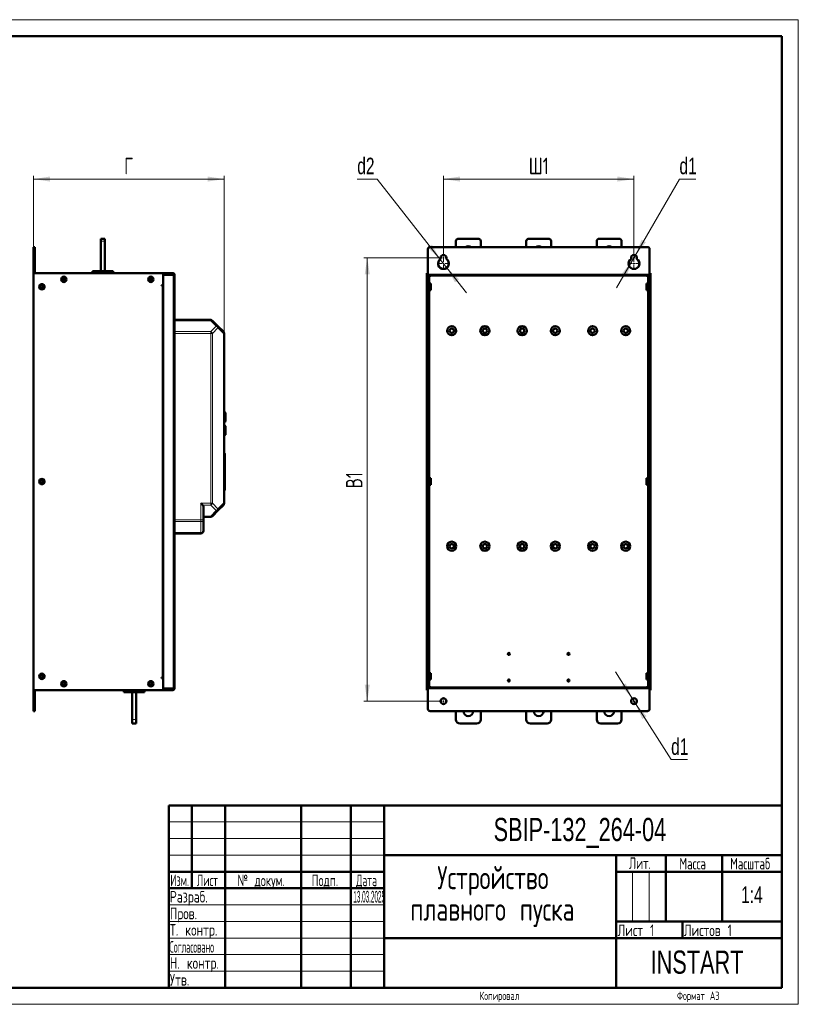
# Model space of a CAD drawing. Header units: millimetres. Extents: x 0 to 420, y 0 to 297.
# Tile 12 of 12: x 185 to 420, y 0 to 297. Entities that reach past the tile are written whole.
import ezdxf

# ---------------------------------------------------------------- set-up
doc = ezdxf.new("R2010")
doc.units = ezdxf.units.MM
doc.styles.add('SLDTEXTSTYLE0', font='TXT', dxfattribs={"width": 0.7, "bigfont": 'bigfont'})
doc.styles.add('SLDTEXTSTYLE1', font='TXT', dxfattribs={"width": 0.7})
doc.styles.add('SLDTEXTSTYLE2', font='TXT', dxfattribs={"width": 0.579176, "bigfont": 'bigfont'})
doc.styles.add('SLDTEXTSTYLE3', font='TXT', dxfattribs={"width": 0.646923, "bigfont": 'bigfont'})
doc.styles.add('SLDTEXTSTYLE4', font='TXT', dxfattribs={"width": 0.570891, "bigfont": 'bigfont'})
doc.styles.add('SLDTEXTSTYLE5', font='TXT', dxfattribs={"width": 0.585996, "bigfont": 'bigfont'})
doc.styles.add('SLDTEXTSTYLE6', font='TXT', dxfattribs={"width": 0.326651})
doc.styles.add('SLDTEXTSTYLE7', font='TXT', dxfattribs={"width": 0.485474, "bigfont": 'bigfont'})
doc.dimstyles.new('SLDDIMSTYLE0', dxfattribs={"dimtxt": 5, "dimasz": 5, "dimexe": 0, "dimexo": 0.0625, "dimgap": 1.25, "dimtad": 2, "dimdec": 1, "dimlfac": 4, "dimrnd": 1e-09, "dimzin": 12, "dimdsep": 46, "dimtxsty": 'SLDTEXTSTYLE1', "dimsah": 1, "dimcen": 0.09, "dimadec": 0, "dimazin": 3, "dimtfac": 1, "dimtdec": 3, "dimtofl": 0, "dimtmove": 0, "dimatfit": 3, "dimfxl": 1, "dimfrac": 2, "dimtolj": 1, "dimtzin": 12, "dimarcsym": 0})
doc.dimstyles.new('SLDDIMSTYLE1', dxfattribs={"dimtxt": 5, "dimasz": 5, "dimexe": 0, "dimexo": 0.0625, "dimgap": 1.25, "dimtad": 0, "dimtih": 1, "dimtoh": 1, "dimdec": 1, "dimlfac": 4, "dimrnd": 1e-09, "dimzin": 12, "dimdsep": 46, "dimtxsty": 'SLDTEXTSTYLE1', "dimsah": 1, "dimcen": 0, "dimadec": 0, "dimazin": 3, "dimtfac": 1, "dimtdec": 3, "dimtmove": 0, "dimatfit": 3, "dimfxl": 1, "dimfrac": 2, "dimtolj": 1, "dimtzin": 12, "dimarcsym": 0})

# ---------------------------------------------------------------- blocks, each defined once
blk = doc.blocks.new('SW_NOTE_0')
at = {"color": 0, "linetype": 'Continuous', "lineweight": 0, "char_height": 7, "attachment_point": 2, "style": 'SLDTEXTSTYLE0'}
for s, insert in [('Устройство', (21.44, 9)), ('плавного пуска', (21.31, -0.5))]:
    blk.add_mtext(s, dxfattribs=dict(at, insert=insert))
blk = doc.blocks.new('_D_2')
at = {"color": 7, "linetype": 'Continuous', "lineweight": 0}
for p, q in [((189.21, 228.44), (189.21, 249.93)), ((246.71, 202.38), (246.71, 249.93)), ((189.21, 248.93), (246.71, 248.93))]:
    blk.add_line(p, q, dxfattribs=at)
at = {"color": 7, "linetype": 'Continuous', "lineweight": 18}
for points in [[(189.21, 248.93), (194.21, 248.16), (194.21, 249.7)], [(246.71, 248.93), (241.71, 249.7), (241.71, 248.16)]]:
    blk.add_solid(points, dxfattribs=at)
at = {"color": 7, "linetype": 'Continuous', "lineweight": 18, "insert": (216.54, 255.38), "char_height": 5, "attachment_point": 1, "style": 'SLDTEXTSTYLE0'}
blk.add_mtext('Г', dxfattribs=at)
blk = doc.blocks.new('_D_3')
at = {"color": 7, "linetype": 'Continuous', "lineweight": 0}
for p, q in [((312.91, 226.32), (312.91, 249.93)), ((370.41, 226.32), (370.41, 249.93)), ((312.91, 248.93), (370.41, 248.93))]:
    blk.add_line(p, q, dxfattribs=at)
at = {"color": 7, "linetype": 'Continuous', "lineweight": 18}
for points in [[(312.91, 248.93), (317.91, 248.16), (317.91, 249.7)], [(370.41, 248.93), (365.41, 249.7), (365.41, 248.16)]]:
    blk.add_solid(points, dxfattribs=at)
at = {"color": 7, "linetype": 'Continuous', "lineweight": 18, "insert": (338.64, 255.38), "char_height": 5, "attachment_point": 1, "style": 'SLDTEXTSTYLE0'}
blk.add_mtext('Ш1', dxfattribs=at)
blk = doc.blocks.new('_D_4')
at = {"color": 7, "linetype": 'Continuous', "lineweight": 0}
for p, q in [((311.77, 225.18), (288.91, 225.18)), ((289.91, 225.18), (289.91, 91.43)), ((311.77, 91.43), (288.91, 91.43))]:
    blk.add_line(p, q, dxfattribs=at)
at = {"color": 7, "linetype": 'Continuous', "lineweight": 18}
for points in [[(289.91, 225.18), (289.14, 220.18), (290.68, 220.18)], [(289.91, 91.43), (290.68, 96.43), (289.14, 96.43)]]:
    blk.add_solid(points, dxfattribs=at)
at = {"color": 7, "linetype": 'Continuous', "lineweight": 18, "insert": (283.46, 155.64), "char_height": 5, "attachment_point": 1, "rotation": 90, "style": 'SLDTEXTSTYLE0'}
blk.add_mtext('В1', dxfattribs=at)
blk = doc.blocks.new('_D_5')
at = {"color": 7, "linetype": 'Continuous', "lineweight": 0}
for p, q in [((370.85, 225.94), (384.12, 248.93)), ((384.12, 248.93), (389.09, 248.93)), ((369.97, 224.42), (370.85, 225.94)), ((369.97, 224.42), (365.16, 216.1))]:
    blk.add_line(p, q, dxfattribs=at)
at = {"color": 7, "linetype": 'Continuous', "lineweight": 18}
for points in [[(370.85, 225.94), (374.01, 229.88), (372.68, 230.65)], [(369.97, 224.42), (366.81, 220.48), (368.14, 219.71)]]:
    blk.add_solid(points, dxfattribs=at)
at = {"color": 7, "linetype": 'Continuous', "lineweight": 18, "insert": (384.12, 255.38), "char_height": 5, "attachment_point": 1, "style": 'SLDTEXTSTYLE1'}
blk.add_mtext('d1', dxfattribs=at)
blk = doc.blocks.new('_D_6')
at = {"color": 7, "linetype": 'Continuous', "lineweight": 0}
for p, q in [((292.93, 248.93), (286.89, 248.93)), ((311.91, 224.71), (292.93, 248.93)), ((313.91, 222.15), (311.91, 224.71)), ((313.91, 222.15), (319.84, 214.58))]:
    blk.add_line(p, q, dxfattribs=at)
at = {"color": 7, "linetype": 'Continuous', "lineweight": 18}
for points in [[(311.91, 224.71), (309.43, 229.12), (308.22, 228.17)], [(313.91, 222.15), (316.39, 217.74), (317.6, 218.69)]]:
    blk.add_solid(points, dxfattribs=at)
at = {"color": 7, "linetype": 'Continuous', "lineweight": 18, "insert": (286.89, 255.38), "char_height": 5, "attachment_point": 1, "style": 'SLDTEXTSTYLE1'}
blk.add_mtext('d2', dxfattribs=at)
blk = doc.blocks.new('_D_7')
at = {"color": 7, "linetype": 'Continuous', "lineweight": 0}
for p, q in [((369.94, 92.17), (364.79, 100.29)), ((369.94, 92.17), (370.88, 90.69)), ((370.88, 90.69), (381.61, 73.8)), ((381.61, 73.8), (386.58, 73.8))]:
    blk.add_line(p, q, dxfattribs=at)
at = {"color": 7, "linetype": 'Continuous', "lineweight": 18}
for points in [[(369.94, 92.17), (367.91, 96.8), (366.61, 95.98)], [(370.88, 90.69), (372.91, 86.06), (374.21, 86.88)]]:
    blk.add_solid(points, dxfattribs=at)
at = {"color": 7, "linetype": 'Continuous', "lineweight": 18, "insert": (381.61, 80.24), "char_height": 5, "attachment_point": 1, "style": 'SLDTEXTSTYLE1'}
blk.add_mtext('d1', dxfattribs=at)
blk = doc.blocks.new('SW_CENTERMARKSYMBOL_6')
at = {"color": 0, "linetype": 'Continuous', "lineweight": 18}
for p, q in [((-0.5, 0), (-1.125, 0)), ((0, 0), (-0.25, 0)), ((0, 0.5), (0, 1.125)), ((0, 0), (0, 0.25)), ((0, 0), (0, -0.25)), ((0, 0), (0.25, 0)), ((0.5, 0), (1.125, 0)), ((0, -0.5), (0, -1.125))]:
    blk.add_line(p, q, dxfattribs=at)
blk = doc.blocks.new('SW_CENTERMARKSYMBOL_7')
at = {"color": 0, "linetype": 'Continuous', "lineweight": 18}
for p, q in [((-0.5, 0), (-1.125, 0)), ((0, 0), (-0.25, 0)), ((0, 0.5), (0, 1.125)), ((0, 0), (0, 0.25)), ((0, 0), (0, -0.25)), ((0, 0), (0.25, 0)), ((0.5, 0), (1.125, 0)), ((0, -0.5), (0, -1.125))]:
    blk.add_line(p, q, dxfattribs=at)
blk = doc.blocks.new('SW_CENTERMARKSYMBOL_8')
at = {"color": 0, "linetype": 'Continuous', "lineweight": 18}
for p, q in [((-0.5, 0), (-1.125, 0)), ((0, 0), (-0.25, 0)), ((0, 0.5), (0, 1.125)), ((0, 0), (0, 0.25)), ((0, 0), (0, -0.25)), ((0, 0), (0.25, 0)), ((0.5, 0), (1.125, 0)), ((0, -0.5), (0, -1.125))]:
    blk.add_line(p, q, dxfattribs=at)
blk = doc.blocks.new('SW_CENTERMARKSYMBOL_9')
at = {"color": 0, "linetype": 'Continuous', "lineweight": 18}
for p, q in [((-0.5, 0), (-1.875, 0)), ((0, 0), (-0.25, 0)), ((0, 0.5), (0, 1.875)), ((0, 0), (0, 0.25)), ((0, 0), (0, -0.25)), ((0, 0), (0.25, 0)), ((0.5, 0), (1.875, 0)), ((0, -0.5), (0, -1.875))]:
    blk.add_line(p, q, dxfattribs=at)
blk = doc.blocks.new('SW_CENTERMARKSYMBOL_10')
at = {"color": 0, "linetype": 'Continuous', "lineweight": 18}
for p, q in [((-0.5, 0), (-1.125, 0)), ((0, 0), (-0.25, 0)), ((0, 0.5), (0, 1.125)), ((0, 0), (0, 0.25)), ((0, 0), (0, -0.25)), ((0, 0), (0.25, 0)), ((0.5, 0), (1.125, 0)), ((0, -0.5), (0, -1.125))]:
    blk.add_line(p, q, dxfattribs=at)
blk = doc.blocks.new('SW_CENTERMARKSYMBOL_11')
at = {"color": 0, "linetype": 'Continuous', "lineweight": 18}
for p, q in [((-0.5, 0), (-1.875, 0)), ((0, 0), (-0.25, 0)), ((0, 0.5), (0, 1.875)), ((0, 0), (0, 0.25)), ((0, 0), (0, -0.25)), ((0, 0), (0.25, 0)), ((0.5, 0), (1.875, 0)), ((0, -0.5), (0, -1.875))]:
    blk.add_line(p, q, dxfattribs=at)

msp = doc.modelspace()

# ---------------------------------------------------------------- linework, layer by layer
at = {"color": 7, "linetype": 'Continuous', "lineweight": 18}
for p, q in [((0, 297), (420, 297)), ((420, 297), (420, 0)), ((230, 55), (295, 55)), ((230, 50), (295, 50)), ((230, 45), (295, 45)), ((370, 40), (370, 25)), ((375, 40), (375, 25)), ((230, 30), (295, 30)), ((230, 25), (295, 25)), ((230, 20), (295, 20)), ((230, 15), (295, 15)), ((230, 10), (295, 10)), ((0, 0), (420, 0))]:
    msp.add_line(p, q, dxfattribs=at)
at = {"color": 7, "linetype": 'Continuous', "lineweight": 50}
for p, q in [((415, 292), (20, 292)), ((415, 5), (415, 292)), ((209.464, 230.931), (210.714, 230.931)), ((209.464, 230.931), (209.464, 230.181)), ((209.464, 230.181), (209.464, 221.181)), ((210.714, 230.181), (210.714, 230.931)), ((210.714, 221.181), (210.714, 230.181)), ((316.659, 228.431), (316.659, 230.181)), ((317.409, 230.931), (323.409, 230.931)), ((324.159, 230.181), (324.159, 228.431)), ((337.909, 228.431), (337.909, 230.181)), ((338.659, 230.931), (344.659, 230.931)), ((345.409, 230.181), (345.409, 228.431)), ((359.159, 228.431), (359.159, 230.181)), ((359.909, 230.931), (365.909, 230.931)), ((366.659, 230.181), (366.659, 228.431)), ((189.589, 228.431), (189.214, 228.431)), ((189.214, 228.431), (189.214, 227.806)), ((189.214, 220.556), (189.214, 227.806)), ((189.589, 228.431), (189.589, 227.806)), ((189.589, 227.806), (189.589, 220.556)), ((308.222, 227.806), (308.222, 220.231)), ((374.472, 228.431), (308.847, 228.431)), ((375.097, 220.231), (375.097, 227.806)), ((312.034, 224.8), (312.034, 225.181)), ((313.784, 225.181), (313.784, 224.8)), ((369.534, 224.8), (369.534, 225.181)), ((371.284, 225.181), (371.284, 224.8)), ((189.214, 220.556), (228.339, 220.556)), ((189.214, 94.806), (189.214, 220.556)), ((206.964, 220.556), (206.964, 221.181)), ((213.214, 221.181), (206.964, 221.181)), ((213.214, 221.181), (213.214, 220.556)), ((214.248, 220.556), (214.248, 220.581)), ((214.283, 220.556), (214.283, 220.581)), ((214.387, 220.581), (214.283, 220.581)), ((214.387, 220.556), (214.387, 220.581)), ((214.488, 220.556), (214.488, 220.581)), ((215.55, 220.581), (214.488, 220.581)), ((215.55, 220.556), (215.55, 220.581)), ((216.196, 220.556), (216.196, 220.581)), ((216.783, 220.581), (216.783, 220.556)), ((216.818, 220.581), (216.814, 220.581)), ((216.818, 220.556), (216.818, 220.581)), ((231.289, 220.556), (228.339, 220.556)), ((228.339, 220.556), (228.339, 220.079)), ((228.339, 220.256), (231.289, 220.256)), ((228.339, 220.079), (231.289, 220.079)), ((228.339, 95.282), (228.339, 220.079)), ((228.639, 220.131), (228.639, 220.079)), ((231.289, 220.256), (231.289, 220.556)), ((231.414, 220.131), (231.714, 220.131)), ((231.714, 220.131), (231.714, 95.231)), ((307.909, 220.079), (307.922, 220.079)), ((307.909, 220.079), (307.909, 95.282)), ((307.922, 220.556), (307.922, 94.806)), ((307.922, 220.556), (308.222, 220.556)), ((308.222, 94.806), (308.222, 220.556)), ((375.097, 219.806), (308.222, 219.806)), ((375.397, 220.556), (375.097, 220.556)), ((375.097, 220.556), (375.097, 94.806)), ((375.397, 94.806), (375.397, 220.556)), ((375.409, 220.079), (375.397, 220.079)), ((375.409, 95.282), (375.409, 220.079)), ((228.339, 216.956), (227.839, 216.956)), ((227.839, 216.956), (227.839, 216.806)), ((308.834, 219.618), (308.222, 219.618)), ((308.222, 219.431), (308.222, 95.931)), ((308.222, 219.431), (308.597, 219.431)), ((308.284, 219.431), (308.284, 219.618)), ((308.584, 219.618), (308.584, 219.431)), ((308.597, 219.431), (308.597, 95.931)), ((308.597, 219.431), (308.647, 219.431)), ((309.097, 217.418), (308.597, 217.418)), ((308.647, 219.431), (308.834, 219.431)), ((308.834, 219.431), (308.834, 219.618)), ((309.097, 215.443), (309.097, 217.418)), ((374.722, 217.418), (374.222, 217.418)), ((374.222, 217.418), (374.222, 216.431)), ((375.097, 219.618), (374.484, 219.618)), ((374.484, 219.618), (374.484, 219.431)), ((374.484, 219.431), (374.672, 219.431)), ((374.722, 219.431), (374.672, 219.431)), ((374.722, 95.931), (374.722, 219.431)), ((375.097, 219.431), (374.722, 219.431)), ((374.734, 219.431), (374.734, 219.618)), ((375.034, 219.618), (375.034, 219.431)), ((375.097, 95.931), (375.097, 219.431)), ((227.839, 216.806), (227.989, 216.806)), ((228.339, 216.806), (227.989, 216.806)), ((308.597, 215.443), (309.097, 215.443)), ((374.222, 216.431), (374.222, 215.443)), ((374.222, 215.443), (374.722, 215.443)), ((231.714, 206.431), (242.653, 206.431)), ((243.183, 206.211), (244.839, 204.556)), ((244.839, 204.556), (246.494, 202.9)), ((246.714, 202.37), (246.714, 151.116)), ((246.716, 197.318), (246.714, 197.318)), ((246.716, 196.131), (246.716, 195.6)), ((246.714, 195.6), (246.716, 195.6)), ((246.716, 192.231), (246.714, 192.231)), ((246.716, 192.231), (246.716, 191.731)), ((246.716, 191.731), (246.716, 186.933)), ((246.714, 184.231), (246.716, 184.231)), ((246.716, 186.757), (246.716, 184.731)), ((246.716, 184.731), (246.716, 184.231)), ((246.97, 178.565), (246.714, 178.578)), ((246.714, 175.683), (246.97, 175.696)), ((247.089, 177.331), (247.114, 177.331)), ((247.089, 176.881), (247.114, 176.881)), ((246.97, 174.565), (246.714, 174.578)), ((246.714, 171.683), (246.97, 171.696)), ((246.716, 170.911), (246.714, 170.911)), ((246.716, 170.911), (246.716, 170.381)), ((246.714, 169.193), (246.716, 169.193)), ((246.964, 166.095), (246.714, 166.095)), ((246.964, 161.781), (246.714, 161.781)), ((246.964, 157.974), (246.714, 157.974)), ((309.097, 158.668), (308.597, 158.668)), ((309.097, 156.693), (309.097, 158.668)), ((374.722, 158.668), (374.222, 158.668)), ((374.222, 158.668), (374.222, 157.681)), ((374.222, 157.681), (374.222, 156.693)), ((246.714, 155.14), (246.964, 155.14)), ((308.597, 156.693), (309.097, 156.693)), ((374.222, 156.693), (374.722, 156.693)), ((240.464, 150.056), (240.464, 146.116)), ((244.839, 148.931), (243.183, 147.275)), ((246.494, 150.586), (244.839, 148.931)), ((242.653, 147.056), (240.464, 147.056)), ((240.464, 146.116), (240.464, 142.806)), ((231.714, 142.056), (239.714, 142.056)), ((227.989, 98.556), (227.839, 98.556)), ((227.839, 98.556), (227.839, 98.406)), ((227.839, 98.406), (228.339, 98.406)), ((227.989, 98.556), (228.339, 98.556)), ((309.097, 99.918), (308.597, 99.918)), ((309.097, 97.943), (309.097, 99.918)), ((374.722, 99.918), (374.222, 99.918)), ((374.222, 99.918), (374.222, 98.931)), ((374.222, 98.931), (374.222, 97.943)), ((231.289, 95.282), (228.339, 95.282)), ((228.339, 95.282), (228.339, 94.806)), ((228.339, 95.106), (231.289, 95.106)), ((231.289, 94.806), (231.289, 95.106)), ((231.414, 95.231), (231.714, 95.231)), ((307.909, 95.282), (307.922, 95.282)), ((308.222, 95.931), (308.597, 95.931)), ((308.222, 95.743), (308.834, 95.743)), ((308.222, 95.556), (375.097, 95.556)), ((308.222, 95.131), (308.222, 89.056)), ((308.284, 95.743), (308.284, 95.931)), ((308.584, 95.931), (308.584, 95.743)), ((308.597, 97.943), (309.097, 97.943)), ((308.597, 95.931), (308.647, 95.931)), ((308.834, 95.931), (308.647, 95.931)), ((308.834, 95.743), (308.834, 95.931)), ((374.222, 97.943), (374.722, 97.943)), ((374.484, 95.931), (374.484, 95.743)), ((374.672, 95.931), (374.484, 95.931)), ((374.484, 95.743), (375.097, 95.743)), ((374.722, 95.931), (374.672, 95.931)), ((375.097, 95.931), (374.722, 95.931)), ((374.734, 95.743), (374.734, 95.931)), ((375.034, 95.931), (375.034, 95.743)), ((375.097, 89.056), (375.097, 95.131)), ((375.409, 95.282), (375.397, 95.282)), ((228.339, 94.806), (189.214, 94.806)), ((189.214, 89.056), (189.214, 94.806)), ((189.589, 94.806), (189.589, 89.056)), ((216.464, 94.181), (216.464, 94.806)), ((216.464, 94.181), (222.714, 94.181)), ((218.964, 85.931), (218.964, 94.181)), ((220.214, 94.181), (220.214, 85.931)), ((222.714, 94.806), (222.714, 94.181)), ((223.748, 94.806), (223.748, 94.781)), ((224.36, 94.806), (224.36, 94.781)), ((224.36, 94.781), (226.062, 94.781)), ((226.179, 94.806), (226.179, 94.781)), ((226.179, 94.781), (226.283, 94.781)), ((226.283, 94.806), (226.283, 94.781)), ((228.339, 94.806), (231.289, 94.806)), ((307.922, 94.806), (308.222, 94.806)), ((375.397, 94.806), (375.097, 94.806)), ((189.214, 89.056), (189.214, 88.431)), ((189.214, 88.431), (189.589, 88.431)), ((189.589, 89.056), (189.589, 88.431)), ((308.847, 88.431), (374.472, 88.431)), ((316.659, 88.431), (316.659, 85.931)), ((324.159, 85.931), (324.159, 88.431)), ((337.909, 88.431), (337.909, 85.931)), ((345.409, 85.931), (345.409, 88.431)), ((359.159, 88.431), (359.159, 85.931)), ((366.659, 85.931), (366.659, 88.431)), ((218.964, 84.681), (218.964, 85.931)), ((218.964, 84.681), (220.214, 84.681)), ((220.214, 84.681), (220.214, 85.931)), ((317.909, 84.681), (322.909, 84.681)), ((339.159, 84.681), (344.159, 84.681)), ((360.409, 84.681), (365.409, 84.681)), ((230, 60), (415, 60)), ((230, 60), (230, 5)), ((237, 35), (237, 60)), ((247, 60), (247, 5)), ((270, 60), (270, 5)), ((285, 60), (285, 5)), ((295, 60), (295, 5)), ((295, 45), (415, 45)), ((365, 45), (365, 5)), ((380, 45), (380, 25)), ((397, 45), (397, 25)), ((230, 40), (295, 40)), ((365, 40), (415, 40)), ((230, 35), (295, 35)), ((365, 25), (415, 25)), ((385, 25), (385, 20)), ((295, 20), (415, 20)), ((20, 5), (415, 5))]:
    msp.add_line(p, q, dxfattribs=at)
at = {"color": 9, "linetype": 'Continuous', "lineweight": 18}
for p, q in [((209.464, 230.181), (210.714, 230.181)), ((189.214, 227.806), (189.589, 227.806)), ((231.289, 220.079), (231.289, 95.282)), ((375.097, 220.231), (308.222, 220.231)), ((308.222, 219.756), (375.097, 219.756)), ((308.647, 217.418), (308.647, 219.431)), ((374.672, 219.431), (374.672, 217.418)), ((227.989, 98.556), (227.989, 216.806)), ((308.647, 158.668), (308.647, 215.443)), ((374.672, 215.443), (374.672, 158.668)), ((242.653, 206.211), (231.714, 206.211)), ((242.653, 206.211), (244.308, 204.556)), ((231.714, 202.9), (242.653, 202.9)), ((242.653, 202.37), (231.714, 202.37)), ((244.308, 204.556), (242.653, 202.9)), ((242.653, 202.37), (242.653, 151.116)), ((243.183, 202.37), (242.653, 202.37)), ((244.839, 204.025), (243.183, 202.37)), ((243.183, 202.37), (243.183, 151.116)), ((246.494, 202.37), (244.839, 204.025)), ((246.494, 202.37), (246.494, 151.116)), ((246.714, 196.131), (246.716, 196.131)), ((246.714, 191.731), (246.716, 191.731)), ((246.716, 184.731), (246.714, 184.731)), ((246.97, 175.696), (246.97, 178.565)), ((246.97, 173.131), (246.97, 174.565)), ((246.97, 171.696), (246.97, 173.131)), ((246.716, 170.381), (246.714, 170.381)), ((246.964, 156.283), (246.714, 156.283)), ((308.647, 99.918), (308.647, 156.693)), ((374.672, 156.693), (374.672, 99.918)), ((239.714, 151.116), (242.653, 151.116)), ((239.714, 146.116), (239.714, 151.116)), ((242.653, 150.586), (240.244, 150.586)), ((242.653, 151.116), (243.183, 151.116)), ((242.653, 150.586), (244.308, 148.931)), ((244.308, 148.931), (242.653, 147.275)), ((243.183, 151.116), (244.839, 149.461)), ((244.839, 149.461), (246.494, 151.116)), ((231.714, 146.116), (239.714, 146.116)), ((231.714, 145.586), (239.714, 145.586)), ((239.714, 146.116), (240.464, 146.116)), ((239.714, 145.586), (239.714, 142.275)), ((242.653, 147.275), (240.464, 147.275)), ((231.714, 142.275), (239.714, 142.275)), ((375.097, 95.606), (308.222, 95.606)), ((308.222, 95.131), (375.097, 95.131)), ((308.647, 95.931), (308.647, 97.943)), ((374.672, 97.943), (374.672, 95.931)), ((226.062, 94.806), (226.062, 94.781)), ((189.589, 89.056), (189.214, 89.056)), ((220.214, 85.931), (218.964, 85.931))]:
    msp.add_line(p, q, dxfattribs=at)
at = {"color": 7, "linetype": 'Continuous', "lineweight": 50, "flags": 128}
msp.add_lwpolyline([(228.339, 220.131), (228.347, 220.214), (228.357, 220.256)], dxfattribs=at)
at = {"color": 7, "linetype": 'Continuous', "lineweight": 50}
for centre, radius in [((191.714, 216.431), 0.812), ((191.714, 216.431), 0.562), ((191.714, 216.431), 0.412), ((198.339, 218.681), 0.812), ((198.339, 218.681), 0.563), ((198.339, 218.681), 0.4), ((224.589, 218.681), 0.812), ((224.589, 218.681), 0.562), ((224.589, 218.681), 0.4), ((315.409, 203.181), 1.375), ((315.409, 203.181), 0.65), ((325.409, 203.181), 1.375), ((325.409, 203.181), 0.65), ((336.659, 203.181), 1.375), ((336.659, 203.181), 0.65), ((346.659, 203.181), 1.375), ((346.659, 203.181), 0.65), ((357.909, 203.181), 1.375), ((357.909, 203.181), 0.65), ((367.909, 203.181), 1.375), ((367.909, 203.181), 0.65), ((191.714, 157.681), 0.813), ((191.714, 157.681), 0.562), ((191.714, 157.681), 0.412), ((315.409, 138.181), 1.375), ((315.409, 138.181), 0.65), ((325.409, 138.181), 1.375), ((325.409, 138.181), 0.65), ((336.659, 138.181), 1.375), ((336.659, 138.181), 0.65), ((346.659, 138.181), 1.375), ((346.659, 138.181), 0.65), ((357.909, 138.181), 1.375), ((357.909, 138.181), 0.65), ((367.909, 138.181), 1.375), ((367.909, 138.181), 0.65), ((332.659, 105.681), 0.312), ((350.659, 105.681), 0.312), ((191.714, 98.931), 0.812), ((191.714, 98.931), 0.562), ((191.714, 98.931), 0.412), ((198.339, 96.681), 0.813), ((198.339, 96.681), 0.562), ((198.339, 96.681), 0.4), ((224.589, 96.681), 0.813), ((224.589, 96.681), 0.562), ((224.589, 96.681), 0.4), ((332.659, 97.681), 0.313), ((350.659, 97.681), 0.312), ((312.909, 91.431), 0.875), ((370.409, 91.431), 0.875)]:
    msp.add_circle(centre, radius, dxfattribs=at)
for centre, radius, start, end in [((317.409, 230.181), 0.75, 90, 180), ((323.409, 230.181), 0.75, 0, 90), ((338.659, 230.181), 0.75, 90, 180), ((344.659, 230.181), 0.75, 0, 90), ((359.909, 230.181), 0.75, 90, 180), ((365.909, 230.181), 0.75, 0, 90), ((308.847, 227.806), 0.625, 90, 180), ((312.909, 225.181), 0.875, 0, 180), ((320.409, 227.181), 1.5, 56.44269, 123.55731), ((341.659, 227.181), 1.5, 56.44269, 123.55731), ((362.909, 227.181), 1.5, 56.44269, 123.55731), ((370.409, 225.181), 0.875, 0, 180), ((374.472, 227.806), 0.625, 0, 90), ((312.909, 223.431), 1.625, 122.57897, 57.42103), ((370.409, 223.431), 1.625, 122.57897, 57.42103), ((228.389, 220.106), 0.05, 180, 212.38013), ((228.764, 220.131), 0.125, 90, 180), ((242.653, 205.681), 0.75, 45, 90), ((245.964, 202.37), 0.75, 0, 45), ((246.964, 178.44), 0.125, 0, 87), ((246.964, 175.821), 0.125, 273, 0), ((246.964, 174.44), 0.125, 0, 87), ((246.964, 171.821), 0.125, 273, 0), ((245.964, 151.116), 0.75, 315, 360), ((242.653, 147.806), 0.75, 270, 315.00001), ((239.714, 142.806), 0.75, 270, 360), ((228.389, 95.256), 0.05, 147.61987, 180), ((308.847, 89.056), 0.625, 180, 270), ((320.409, 88.431), 1.5, 180, 0), ((341.659, 88.431), 1.5, 180, 0), ((362.909, 88.431), 1.5, 180, 0), ((374.472, 89.056), 0.625, 270, 0), ((317.909, 85.931), 1.25, 180, 270), ((322.909, 85.931), 1.25, 270, 0), ((339.159, 85.931), 1.25, 180, 270), ((344.159, 85.931), 1.25, 270, 0), ((360.409, 85.931), 1.25, 180, 270), ((365.409, 85.931), 1.25, 270, 0)]:
    msp.add_arc(centre, radius, start, end, dxfattribs=at)
at = {"color": 9, "linetype": 'Continuous', "lineweight": 18}
for centre, radius, start, end in [((244.458, 204.29), 0.464, 325.14306, 34.85694), ((243.744, 150.025), 1.232, 297.27378, 332.72622)]:
    msp.add_arc(centre, radius, start, end, dxfattribs=at)
at = {"color": 7, "linetype": 'Continuous', "lineweight": 50}
for points, knots in [([(214.488, 220.581), (214.473, 220.581), (214.444, 220.581), (214.407, 220.581), (214.39, 220.581), (214.388, 220.581), (214.387, 220.581)], [0, 0, 0, 0, 0.2689364, 0.5392011, 0.8080127, 1, 1, 1, 1]), ([(216.196, 220.581), (216.179, 220.581), (216.096, 220.581), (215.943, 220.581), (215.753, 220.581), (215.608, 220.581), (215.569, 220.581), (215.55, 220.581)], [0, 0, 0, 0, 0.0548545, 0.2760399, 0.4993477, 0.755875, 1, 1, 1, 1]), ([(216.783, 220.581), (216.783, 220.581), (216.782, 220.581), (216.766, 220.581), (216.704, 220.581), (216.597, 220.581), (216.481, 220.581), (216.346, 220.581), (216.258, 220.581), (216.196, 220.581)], [0, 0, 0, 0, 0.0481792, 0.2416914, 0.4360999, 0.5912494, 0.7472549, 0.8210404, 1, 1, 1, 1]), ([(247.089, 177.131), (247.089, 177.295), (247.089, 177.549), (247.089, 177.854), (247.089, 178.063), (247.089, 178.232), (247.089, 178.396), (247.089, 178.422), (247.089, 178.44)], [0, 0, 0, 0, 0.2394568, 0.3683607, 0.5, 0.6316393, 0.7605432, 1, 1, 1, 1]), ([(247.089, 175.821), (247.089, 175.839), (247.089, 175.866), (247.089, 176.029), (247.089, 176.198), (247.089, 176.408), (247.089, 176.713), (247.089, 176.966), (247.089, 177.131)], [0, 0, 0, 0, 0.2394568, 0.3683607, 0.5, 0.6316393, 0.7605432, 1, 1, 1, 1]), ([(247.089, 173.131), (247.089, 173.295), (247.089, 173.549), (247.089, 173.854), (247.089, 174.063), (247.089, 174.232), (247.089, 174.396), (247.089, 174.422), (247.089, 174.44)], [0, 0, 0, 0, 0.2394568, 0.3683607, 0.5, 0.6316393, 0.7605432, 1, 1, 1, 1]), ([(247.089, 171.821), (247.089, 171.839), (247.089, 171.866), (247.089, 172.029), (247.089, 172.198), (247.089, 172.408), (247.089, 172.713), (247.089, 172.966), (247.089, 173.131)], [0, 0, 0, 0, 0.2394568, 0.3683607, 0.5, 0.6316393, 0.7605432, 1, 1, 1, 1]), ([(246.964, 166.076), (246.964, 166.082), (246.964, 166.106), (246.964, 165.989), (246.964, 165.744), (246.964, 165.407), (246.964, 164.857), (246.964, 164.088), (246.964, 163.42), (246.964, 162.88), (246.964, 162.443), (246.964, 162.103), (246.964, 161.915), (246.964, 161.868)], [0, 0, 0, 0, 0.0439483, 0.1953701, 0.2721675, 0.3488549, 0.4856961, 0.6044659, 0.7346037, 0.8032988, 0.8720627, 0.9679092, 1, 1, 1, 1]), ([(246.964, 161.781), (246.964, 161.622), (246.964, 161.219), (246.964, 160.544), (246.964, 159.835), (246.964, 159.205), (246.964, 158.582), (246.964, 158.2), (246.964, 157.974)], [0, 0, 0, 0, 0.1250906, 0.3179914, 0.510708, 0.6533693, 0.7958207, 1, 1, 1, 1]), ([(246.964, 157.974), (246.964, 157.842), (246.964, 157.471), (246.964, 156.867), (246.964, 156.497), (246.964, 156.283)], [0, 0, 0, 0, 0.1892578, 0.5302376, 1, 1, 1, 1]), ([(246.964, 156.283), (246.964, 156.205), (246.964, 155.97), (246.964, 155.653), (246.964, 155.358), (246.964, 155.144), (246.964, 155.168), (246.964, 155.175)], [0, 0, 0, 0, 0.1148571, 0.3461682, 0.577647, 0.8651323, 1, 1, 1, 1]), ([(240.244, 150.586), (240.165, 150.665), (240, 150.83), (239.811, 151.018), (239.714, 151.116)], [0, 0, 0, 0, 0.4814571, 1, 1, 1, 1]), ([(240.244, 150.586), (240.307, 150.507), (240.438, 150.342), (240.455, 150.153), (240.464, 150.056)], [0, 0, 0, 0, 0.4814571, 1, 1, 1, 1]), ([(226.062, 94.781), (226.079, 94.781), (226.106, 94.781), (226.141, 94.781), (226.163, 94.781), (226.177, 94.781), (226.178, 94.781), (226.179, 94.781)], [0, 0, 0, 0, 0.246037, 0.3947302, 0.5449253, 0.7176784, 1, 1, 1, 1])]:
    msp.add_open_spline(points, degree=3, knots=knots, dxfattribs=at)
for points in [[(231.289, 220.556), (231.344, 220.549), (231.456, 220.536), (231.596, 220.438), (231.694, 220.298), (231.707, 220.186), (231.714, 220.131)], [(231.414, 220.131), (231.412, 220.147), (231.408, 220.18), (231.379, 220.221), (231.338, 220.25), (231.305, 220.254), (231.289, 220.256)], [(231.714, 220.131), (231.707, 220.126), (231.694, 220.118), (231.596, 220.105), (231.456, 220.092), (231.344, 220.083), (231.289, 220.079)], [(231.289, 220.079), (231.305, 220.083), (231.338, 220.092), (231.379, 220.105), (231.408, 220.118), (231.412, 220.126), (231.414, 220.131)], [(231.289, 95.282), (231.344, 95.278), (231.456, 95.269), (231.596, 95.257), (231.694, 95.244), (231.707, 95.235), (231.714, 95.231)], [(231.414, 95.231), (231.412, 95.235), (231.408, 95.244), (231.379, 95.257), (231.338, 95.269), (231.305, 95.278), (231.289, 95.282)], [(231.289, 95.106), (231.305, 95.108), (231.338, 95.111), (231.379, 95.14), (231.408, 95.181), (231.412, 95.214), (231.414, 95.231)], [(231.714, 95.231), (231.707, 95.175), (231.694, 95.064), (231.596, 94.923), (231.456, 94.825), (231.344, 94.812), (231.289, 94.806)]]:
    msp.add_open_spline(points, degree=3, dxfattribs=at)
at = {"color": 9, "linetype": 'Continuous', "lineweight": 18}
for points in [[(242.653, 206.211), (242.653, 206.244), (242.653, 206.309), (242.653, 206.377), (242.653, 206.422), (242.653, 206.428), (242.653, 206.431)], [(243.183, 206.211), (243.153, 206.234), (243.092, 206.281), (242.962, 206.299), (242.813, 206.281), (242.706, 206.234), (242.653, 206.211)], [(242.653, 202.37), (242.653, 202.419), (242.653, 202.517), (242.653, 202.659), (242.653, 202.79), (242.653, 202.864), (242.653, 202.9)], [(242.653, 202.9), (242.706, 202.87), (242.813, 202.81), (242.962, 202.679), (243.092, 202.53), (243.153, 202.423), (243.183, 202.37)], [(244.308, 204.556), (244.362, 204.579), (244.469, 204.625), (244.617, 204.644), (244.748, 204.625), (244.808, 204.579), (244.839, 204.556)], [(244.839, 204.025), (244.808, 204.079), (244.748, 204.186), (244.617, 204.335), (244.469, 204.465), (244.362, 204.525), (244.308, 204.556)], [(246.494, 202.37), (246.517, 202.423), (246.564, 202.53), (246.582, 202.679), (246.564, 202.81), (246.517, 202.87), (246.494, 202.9)], [(246.714, 202.37), (246.711, 202.37), (246.705, 202.37), (246.66, 202.37), (246.592, 202.37), (246.527, 202.37), (246.494, 202.37)], [(242.653, 150.586), (242.653, 150.623), (242.653, 150.696), (242.653, 150.828), (242.653, 150.969), (242.653, 151.067), (242.653, 151.116)], [(243.183, 151.116), (243.153, 151.063), (243.092, 150.956), (242.962, 150.807), (242.813, 150.677), (242.706, 150.616), (242.653, 150.586)], [(244.839, 148.931), (244.808, 148.907), (244.748, 148.861), (244.617, 148.842), (244.469, 148.861), (244.362, 148.907), (244.308, 148.931)], [(244.839, 149.461), (244.862, 149.407), (244.908, 149.301), (244.927, 149.152), (244.908, 149.021), (244.862, 148.961), (244.839, 148.931)], [(246.494, 150.586), (246.517, 150.616), (246.564, 150.677), (246.582, 150.807), (246.564, 150.956), (246.517, 151.063), (246.494, 151.116)], [(246.494, 151.116), (246.527, 151.116), (246.592, 151.116), (246.66, 151.116), (246.705, 151.116), (246.711, 151.116), (246.714, 151.116)], [(239.714, 145.586), (239.714, 145.623), (239.714, 145.696), (239.714, 145.828), (239.714, 145.969), (239.714, 146.067), (239.714, 146.116)], [(240.464, 146.116), (240.452, 146.047), (240.43, 145.908), (240.256, 145.733), (240.008, 145.61), (239.812, 145.594), (239.714, 145.586)], [(242.653, 147.275), (242.706, 147.252), (242.813, 147.206), (242.962, 147.187), (243.092, 147.206), (243.153, 147.252), (243.183, 147.275)], [(242.653, 147.056), (242.653, 147.058), (242.653, 147.064), (242.653, 147.109), (242.653, 147.177), (242.653, 147.243), (242.653, 147.275)], [(239.714, 142.275), (239.812, 142.283), (240.008, 142.299), (240.256, 142.422), (240.43, 142.597), (240.452, 142.736), (240.464, 142.806)], [(239.714, 142.056), (239.714, 142.058), (239.714, 142.064), (239.714, 142.109), (239.714, 142.177), (239.714, 142.243), (239.714, 142.275)]]:
    msp.add_open_spline(points, degree=3, dxfattribs=at)

# ---------------------------------------------------------------- block references
at = {"color": 7, "linetype": 'Continuous', "lineweight": 0}
for name, p in [('SW_CENTERMARKSYMBOL_8', (312.909, 225.181)), ('SW_CENTERMARKSYMBOL_10', (370.409, 225.181)), ('SW_CENTERMARKSYMBOL_9', (312.909, 223.431)), ('SW_CENTERMARKSYMBOL_11', (370.409, 223.431)), ('SW_CENTERMARKSYMBOL_6', (312.909, 91.431)), ('SW_CENTERMARKSYMBOL_7', (370.409, 91.431)), ('SW_NOTE_0', (306.381, 32.708))]:
    msp.add_blockref(name, p, dxfattribs=at)

# ---------------------------------------------------------------- texts
for s, insert, char_height, attachment_point, style in [('SBIP-132_264-04', (354.088, 56.22), 7, 2, 'SLDTEXTSTYLE1'), ('Масштаб', (405.462, 44.184), 3.5, 2, 'SLDTEXTSTYLE3'), ('Лит.', (372.202, 44.313), 3.5, 2, 'SLDTEXTSTYLE3'), ('Масса', (388.11, 44.184), 3.5, 2, 'SLDTEXTSTYLE3'), ('Изм.', (233.293, 39.127), 3.5, 2, 'SLDTEXTSTYLE5'), ('Лист', (241.677, 39.127), 3.5, 2, 'SLDTEXTSTYLE2'), ('№ докум.', (257.889, 39.127), 3.5, 2, 'SLDTEXTSTYLE3'), ('Подп.', (277.122, 39.127), 3.5, 2, 'SLDTEXTSTYLE3'), ('Дата', (289.693, 39.127), 3.5, 2, 'SLDTEXTSTYLE4'), ('Разраб.', (230.332, 34.196), 3.5, 1, 'SLDTEXTSTYLE0'), ('13.03.2025', (285.709, 34.205), 3.5, 1, 'SLDTEXTSTYLE6'), ('1:4', (405.99, 35.546), 5, 2, 'SLDTEXTSTYLE1'), ('Пров.', (230.332, 29.139), 3.5, 1, 'SLDTEXTSTYLE0'), ('Т. контр.', (230.332, 24.196), 3.5, 1, 'SLDTEXTSTYLE0'), ('Лист 1', (365.466, 24.06), 3.5, 1, 'SLDTEXTSTYLE0'), ('Листов 1', (385.466, 24.06), 3.5, 1, 'SLDTEXTSTYLE0'), ('Согласовано', (230.303, 19.073), 3.5, 1, 'SLDTEXTSTYLE7'), ('INSTART', (389.435, 16.22), 7, 2, 'SLDTEXTSTYLE1'), ('Н. контр.', (230.332, 14.196), 3.5, 1, 'SLDTEXTSTYLE0'), ('Утв.', (230.332, 9.139), 3.5, 1, 'SLDTEXTSTYLE0'), ('Копировал', (329.804, 3.817), 2.5, 2, 'SLDTEXTSTYLE0'), ('Формат А3', (389.811, 3.817), 2.5, 2, 'SLDTEXTSTYLE0')]:
    msp.add_mtext(s, dxfattribs=dict(at, insert=insert, char_height=char_height, attachment_point=attachment_point, style=style))

# ---------------------------------------------------------------- dimensions: what is measured, and where the dimension line sits
at = {"color": 7, "linetype": 'Continuous', "lineweight": 18}
for p1, p2, text, picture, middle in [((311.907, 224.71), (313.911, 222.151), 'd2', '_D_6', (289.909, 252.747)), ((370.847, 225.938), (369.972, 224.423), 'd1', '_D_5', (386.608, 252.747)), ((370.878, 90.692), (369.94, 92.169), 'd1', '_D_7', (384.093, 77.613))]:
    dim = msp.add_diameter_dim_2p(p1=p1, p2=p2, text=text, dimstyle='SLDDIMSTYLE1', override={"dimpost": '<>'}, dxfattribs=at)
    dim.commit()
    dim.dimension.update_dxf_attribs({"geometry": picture, "text_midpoint": middle, "dimtype": 163})
for base, p1, p2, text, picture, middle in [((246.714, 248.931), (189.214, 228.431), (246.714, 202.37), 'Г', '_D_2', (217.964, 248.931)), ((370.409, 248.931), (312.909, 226.306), (370.409, 226.306), 'Ш1', '_D_3', (341.659, 248.931))]:
    dim = msp.add_linear_dim(base=base, p1=p1, p2=p2, text=text, dimstyle='SLDDIMSTYLE0', dxfattribs=at)
    dim.commit()
    dim.dimension.update_dxf_attribs({"geometry": picture, "text_midpoint": middle, "dimtype": 160})
dim = msp.add_linear_dim(base=(289.909, 91.431), p1=(311.784, 225.181), p2=(311.784, 91.431), angle=90, text='В1', dimstyle='SLDDIMSTYLE0', dxfattribs=at)
dim.commit()
dim.dimension.update_dxf_attribs({"geometry": '_D_4', "text_midpoint": (289.909, 158.306), "dimtype": 160})

doc.saveas('drawing.dxf')
